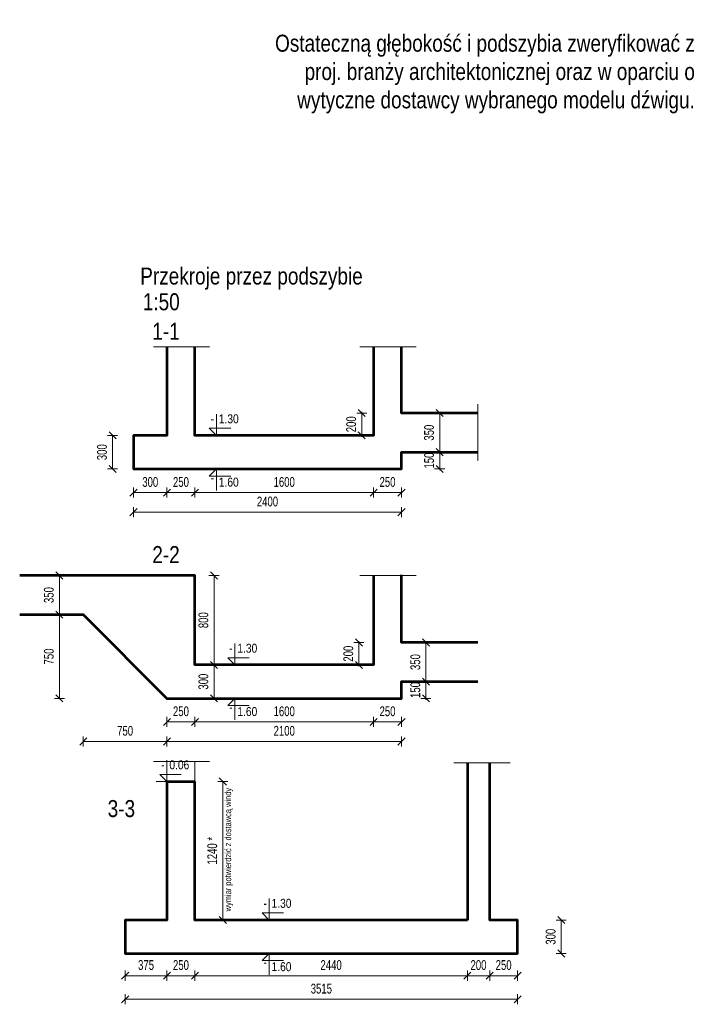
# Model space of a CAD drawing. Header units: millimetres. Extents: x -1893473 to 942156, y -568027 to 942944.
# Tile 105 of 256: x -58972 to -52930, y -127187 to -118372. Entities that reach past the tile are written whole.
import ezdxf
from ezdxf.enums import TextEntityAlignment as Align

# ---------------------------------------------------------------- set-up
doc = ezdxf.new("R2010")
doc.units = ezdxf.units.MM
doc.header["$LTSCALE"] = 0.2
doc.linetypes.add('HIDDEN', pattern=[9.525, 6.35, -3.175])
doc.layers.add('AutoCAD_Structural_Detailing_symbole graficzne', color=7, linetype='Continuous')
doc.layers.add('P-Linia1a', color=7, linetype='Continuous', lineweight=53, true_color=0x008ab8)
for name, color, linetype, lineweight in [('P-Opis fundamenty', 193, 'Continuous', 9), ('P-Przerywana', 13, 'HIDDEN', 18), ('P-Wymiar', 142, 'Continuous', 9)]:
    doc.layers.add(name, color=color, linetype=linetype, lineweight=lineweight)
doc.styles.add('_Fd Opis', font='arial.ttf')
doc.styles.add('ROMANS', font='arial.ttf', dxfattribs={"width": 0.7})
doc.styles.add('STYLE1', font='ARIALN.TTF')
doc.dimstyles.new('A50', dxfattribs={"dimscale": 50, "dimtxt": 1.75, "dimasz": 0.05, "dimexe": 0, "dimexo": 0, "dimgap": 1, "dimtad": 1, "dimdec": 0, "dimrnd": 1, "dimdsep": 46, "dimtxsty": 'ROMANS', "dimblk": '[[[[[[[[', "dimcen": 2, "dimdle": 2, "dimse1": 1, "dimse2": 1, "dimclrd": 256, "dimclrt": 1, "dimadec": 0, "dimazin": 0, "dimtfac": 1, "dimtdec": 0, "dimtix": 1, "dimtmove": 2, "dimatfit": 3, "dimldrblk": '[[[[[[[[', "dimfxl": 1, "dimtvp": 0.6, "dimtolj": 1, "dimlwd": -1, "dimarcsym": 0})

# ---------------------------------------------------------------- blocks, each defined once
blk = doc.blocks.new('[[[[[[[[')
at = {"layer": 'P-Wymiar'}
for p, q in [((-12.7, -12.7), (12.7, 12.7)), ((0, 0), (-4.6, 0)), ((0, 18), (0, -18))]:
    blk.add_line(p, q, dxfattribs=at)
blk = doc.blocks.new('*D5478')
at = {"layer": 'DEFPOINTS', "color": 0, "transparency": 16777216}
for p in [(-58027.6, -126731.9), (-54512.6, -126731.9), (-54512.6, -127141.6)]:
    blk.add_point(p, dxfattribs=at)
at = {"layer": 'P-Wymiar', "transparency": 16777216}
blk.add_line((-58025.1, -127141.6), (-54515.1, -127141.6), dxfattribs=at)
at = {"layer": 'P-Wymiar', "transparency": 16777216, "xscale": 2.5, "yscale": 2.5, "zscale": 2.5, "rotation": 180}
blk.add_blockref('[[[[[[[[', (-58027.6, -127141.6), dxfattribs=at)
at = {"layer": 'P-Wymiar', "transparency": 16777216, "xscale": 2.5, "yscale": 2.5, "zscale": 2.5}
blk.add_blockref('[[[[[[[[', (-54512.6, -127141.6), dxfattribs=at)
at = {"layer": 'P-Wymiar', "color": 1, "lineweight": 30, "transparency": 16777216, "insert": (-56270.1, -127046.9), "char_height": 87.5, "attachment_point": 5, "style": 'ROMANS'}
blk.add_mtext('\\A1;3515', dxfattribs=at)
blk = doc.blocks.new('*D5479')
at = {"layer": 'DEFPOINTS', "color": 0, "transparency": 16777216}
for p in [(-58027.6, -126431.9), (-57652.6, -126431.9), (-57652.6, -126930.2)]:
    blk.add_point(p, dxfattribs=at)
at = {"layer": 'P-Wymiar', "transparency": 16777216}
blk.add_line((-58025.1, -126930.2), (-57655.1, -126930.2), dxfattribs=at)
at = {"layer": 'P-Wymiar', "transparency": 16777216, "xscale": 2.5, "yscale": 2.5, "zscale": 2.5, "rotation": 180}
blk.add_blockref('[[[[[[[[', (-58027.6, -126930.2), dxfattribs=at)
at = {"layer": 'P-Wymiar', "transparency": 16777216, "xscale": 2.5, "yscale": 2.5, "zscale": 2.5}
blk.add_blockref('[[[[[[[[', (-57652.6, -126930.2), dxfattribs=at)
at = {"layer": 'P-Wymiar', "color": 1, "lineweight": 30, "transparency": 16777216, "insert": (-57840.1, -126835.5), "char_height": 87.5, "attachment_point": 5, "style": 'ROMANS'}
blk.add_mtext('\\A1;375', dxfattribs=at)
blk = doc.blocks.new('*D5480')
at = {"layer": 'DEFPOINTS', "color": 0, "transparency": 16777216}
for p in [(-57652.6, -126431.9), (-57402.6, -126431.9), (-57402.6, -126930.2)]:
    blk.add_point(p, dxfattribs=at)
at = {"layer": 'P-Wymiar', "transparency": 16777216}
blk.add_line((-57650.1, -126930.2), (-57405.1, -126930.2), dxfattribs=at)
at = {"layer": 'P-Wymiar', "transparency": 16777216, "xscale": 2.5, "yscale": 2.5, "zscale": 2.5, "rotation": 180}
blk.add_blockref('[[[[[[[[', (-57652.6, -126930.2), dxfattribs=at)
at = {"layer": 'P-Wymiar', "transparency": 16777216, "xscale": 2.5, "yscale": 2.5, "zscale": 2.5}
blk.add_blockref('[[[[[[[[', (-57402.6, -126930.2), dxfattribs=at)
at = {"layer": 'P-Wymiar', "color": 1, "lineweight": 30, "transparency": 16777216, "insert": (-57527.6, -126835.6), "char_height": 87.5, "attachment_point": 5, "style": 'ROMANS'}
blk.add_mtext('\\A1;250', dxfattribs=at)
blk = doc.blocks.new('*D5481')
at = {"layer": 'DEFPOINTS', "color": 0, "transparency": 16777216}
for p in [(-57402.6, -126431.9), (-54962.6, -126431.9), (-54962.6, -126930.2)]:
    blk.add_point(p, dxfattribs=at)
at = {"layer": 'P-Wymiar', "transparency": 16777216}
blk.add_line((-57400.1, -126930.2), (-54965.1, -126930.2), dxfattribs=at)
at = {"layer": 'P-Wymiar', "transparency": 16777216, "xscale": 2.5, "yscale": 2.5, "zscale": 2.5, "rotation": 180}
blk.add_blockref('[[[[[[[[', (-57402.6, -126930.2), dxfattribs=at)
at = {"layer": 'P-Wymiar', "transparency": 16777216, "xscale": 2.5, "yscale": 2.5, "zscale": 2.5}
blk.add_blockref('[[[[[[[[', (-54962.6, -126930.2), dxfattribs=at)
at = {"layer": 'P-Wymiar', "color": 1, "lineweight": 30, "transparency": 16777216, "insert": (-56182.6, -126835.6), "char_height": 87.5, "attachment_point": 5, "style": 'ROMANS'}
blk.add_mtext('\\A1;2440', dxfattribs=at)
blk = doc.blocks.new('*D5482')
at = {"layer": 'DEFPOINTS', "color": 0, "transparency": 16777216}
for p in [(-54962.6, -126431.9), (-54762.6, -126431.9), (-54762.6, -126930.2)]:
    blk.add_point(p, dxfattribs=at)
at = {"layer": 'P-Wymiar', "transparency": 16777216}
for p, q in [((-54965.1, -126930.2), (-54967.6, -126930.2)), ((-54962.6, -126930.2), (-54762.6, -126930.2)), ((-54760.1, -126930.2), (-54757.6, -126930.2))]:
    blk.add_line(p, q, dxfattribs=at)
at = {"layer": 'P-Wymiar', "transparency": 16777216, "xscale": 2.5, "yscale": 2.5, "zscale": 2.5}
blk.add_blockref('[[[[[[[[', (-54962.6, -126930.2), dxfattribs=at)
at = {"layer": 'P-Wymiar', "transparency": 16777216, "xscale": 2.5, "yscale": 2.5, "zscale": 2.5, "rotation": 180}
blk.add_blockref('[[[[[[[[', (-54762.6, -126930.2), dxfattribs=at)
at = {"layer": 'P-Wymiar', "color": 1, "lineweight": 30, "transparency": 16777216, "insert": (-54862.6, -126835.6), "char_height": 87.5, "attachment_point": 5, "style": 'ROMANS'}
blk.add_mtext('\\A1;200', dxfattribs=at)
blk = doc.blocks.new('*D5483')
at = {"layer": 'DEFPOINTS', "color": 0, "transparency": 16777216}
for p in [(-54762.6, -126431.9), (-54512.6, -126431.9), (-54512.6, -126930.2)]:
    blk.add_point(p, dxfattribs=at)
at = {"layer": 'P-Wymiar', "transparency": 16777216}
blk.add_line((-54760.1, -126930.2), (-54515.1, -126930.2), dxfattribs=at)
at = {"layer": 'P-Wymiar', "transparency": 16777216, "xscale": 2.5, "yscale": 2.5, "zscale": 2.5, "rotation": 180}
blk.add_blockref('[[[[[[[[', (-54762.6, -126930.2), dxfattribs=at)
at = {"layer": 'P-Wymiar', "transparency": 16777216, "xscale": 2.5, "yscale": 2.5, "zscale": 2.5}
blk.add_blockref('[[[[[[[[', (-54512.6, -126930.2), dxfattribs=at)
at = {"layer": 'P-Wymiar', "color": 1, "lineweight": 30, "transparency": 16777216, "insert": (-54637.6, -126835.6), "char_height": 87.5, "attachment_point": 5, "style": 'ROMANS'}
blk.add_mtext('\\A1;250', dxfattribs=at)
blk = doc.blocks.new('*D5484')
at = {"layer": 'DEFPOINTS', "color": 0, "transparency": 16777216}
for p in [(-54512.6, -126431.9), (-54121.4, -126431.9), (-54512.6, -126731.9)]:
    blk.add_point(p, dxfattribs=at)
at = {"layer": 'P-Wymiar', "transparency": 16777216}
blk.add_line((-54121.4, -126729.4), (-54121.4, -126434.4), dxfattribs=at)
at = {"layer": 'P-Wymiar', "transparency": 16777216, "xscale": 2.5, "yscale": 2.5, "zscale": 2.5}
for p, rotation in [((-54121.4, -126431.9), 90), ((-54121.4, -126731.9), 270)]:
    blk.add_blockref('[[[[[[[[', p, dxfattribs=dict(at, rotation=rotation))
at = {"layer": 'P-Wymiar', "color": 1, "lineweight": 30, "transparency": 16777216, "insert": (-54216.1, -126581.9), "char_height": 87.5, "attachment_point": 5, "rotation": 90, "style": 'ROMANS'}
blk.add_mtext('\\A1;300', dxfattribs=at)
blk = doc.blocks.new('*D5485')
at = {"layer": 'DEFPOINTS', "color": 0, "transparency": 16777216}
for p in [(-57952.6, -122394.2), (-55552.6, -122394.2), (-55552.6, -122780.8)]:
    blk.add_point(p, dxfattribs=at)
at = {"layer": 'P-Wymiar', "transparency": 16777216}
blk.add_line((-57950.1, -122780.8), (-55555.1, -122780.8), dxfattribs=at)
at = {"layer": 'P-Wymiar', "transparency": 16777216, "xscale": 2.5, "yscale": 2.5, "zscale": 2.5, "rotation": 180}
blk.add_blockref('[[[[[[[[', (-57952.6, -122780.8), dxfattribs=at)
at = {"layer": 'P-Wymiar', "transparency": 16777216, "xscale": 2.5, "yscale": 2.5, "zscale": 2.5}
blk.add_blockref('[[[[[[[[', (-55552.6, -122780.8), dxfattribs=at)
at = {"layer": 'P-Wymiar', "color": 1, "lineweight": 30, "transparency": 16777216, "insert": (-56752.6, -122686.1), "char_height": 87.5, "attachment_point": 5, "style": 'ROMANS'}
blk.add_mtext('\\A1;2400', dxfattribs=at)
blk = doc.blocks.new('*D5486')
at = {"layer": 'DEFPOINTS', "color": 0, "transparency": 16777216}
for p in [(-57952.6, -122094.2), (-57652.6, -122094.2), (-57652.6, -122605.8)]:
    blk.add_point(p, dxfattribs=at)
at = {"layer": 'P-Wymiar', "transparency": 16777216}
blk.add_line((-57950.1, -122605.8), (-57655.1, -122605.8), dxfattribs=at)
at = {"layer": 'P-Wymiar', "transparency": 16777216, "xscale": 2.5, "yscale": 2.5, "zscale": 2.5, "rotation": 180}
blk.add_blockref('[[[[[[[[', (-57952.6, -122605.8), dxfattribs=at)
at = {"layer": 'P-Wymiar', "transparency": 16777216, "xscale": 2.5, "yscale": 2.5, "zscale": 2.5}
blk.add_blockref('[[[[[[[[', (-57652.6, -122605.8), dxfattribs=at)
at = {"layer": 'P-Wymiar', "color": 1, "lineweight": 30, "transparency": 16777216, "insert": (-57802.6, -122511.1), "char_height": 87.5, "attachment_point": 5, "style": 'ROMANS'}
blk.add_mtext('\\A1;300', dxfattribs=at)
blk = doc.blocks.new('*D5487')
at = {"layer": 'DEFPOINTS', "color": 0, "transparency": 16777216}
for p in [(-57402.6, -121979.6), (-57652.6, -122094.2), (-57402.6, -122605.8)]:
    blk.add_point(p, dxfattribs=at)
at = {"layer": 'P-Wymiar', "transparency": 16777216}
blk.add_line((-57650.1, -122605.8), (-57405.1, -122605.8), dxfattribs=at)
at = {"layer": 'P-Wymiar', "transparency": 16777216, "xscale": 2.5, "yscale": 2.5, "zscale": 2.5, "rotation": 180}
blk.add_blockref('[[[[[[[[', (-57652.6, -122605.8), dxfattribs=at)
at = {"layer": 'P-Wymiar', "transparency": 16777216, "xscale": 2.5, "yscale": 2.5, "zscale": 2.5}
blk.add_blockref('[[[[[[[[', (-57402.6, -122605.8), dxfattribs=at)
at = {"layer": 'P-Wymiar', "color": 1, "lineweight": 30, "transparency": 16777216, "insert": (-57527.6, -122511.1), "char_height": 87.5, "attachment_point": 5, "style": 'ROMANS'}
blk.add_mtext('\\A1;250', dxfattribs=at)
blk = doc.blocks.new('*D5488')
at = {"layer": 'DEFPOINTS', "color": 0, "transparency": 16777216}
for p in [(-55802.6, -121877.9), (-57402.6, -121979.6), (-55802.6, -122605.8)]:
    blk.add_point(p, dxfattribs=at)
at = {"layer": 'P-Wymiar', "transparency": 16777216}
blk.add_line((-57400.1, -122605.8), (-55805.1, -122605.8), dxfattribs=at)
at = {"layer": 'P-Wymiar', "transparency": 16777216, "xscale": 2.5, "yscale": 2.5, "zscale": 2.5, "rotation": 180}
blk.add_blockref('[[[[[[[[', (-57402.6, -122605.8), dxfattribs=at)
at = {"layer": 'P-Wymiar', "transparency": 16777216, "xscale": 2.5, "yscale": 2.5, "zscale": 2.5}
blk.add_blockref('[[[[[[[[', (-55802.6, -122605.8), dxfattribs=at)
at = {"layer": 'P-Wymiar', "color": 1, "lineweight": 30, "transparency": 16777216, "insert": (-56602.6, -122511.1), "char_height": 87.5, "attachment_point": 5, "style": 'ROMANS'}
blk.add_mtext('\\A1;1600', dxfattribs=at)
blk = doc.blocks.new('*D5489')
at = {"layer": 'DEFPOINTS', "color": 0, "transparency": 16777216}
for p in [(-55552.6, -121597.9), (-55802.6, -121877.9), (-55552.6, -122605.8)]:
    blk.add_point(p, dxfattribs=at)
at = {"layer": 'P-Wymiar', "transparency": 16777216}
blk.add_line((-55800.1, -122605.8), (-55555.1, -122605.8), dxfattribs=at)
at = {"layer": 'P-Wymiar', "transparency": 16777216, "xscale": 2.5, "yscale": 2.5, "zscale": 2.5, "rotation": 180}
blk.add_blockref('[[[[[[[[', (-55802.6, -122605.8), dxfattribs=at)
at = {"layer": 'P-Wymiar', "transparency": 16777216, "xscale": 2.5, "yscale": 2.5, "zscale": 2.5}
blk.add_blockref('[[[[[[[[', (-55552.6, -122605.8), dxfattribs=at)
at = {"layer": 'P-Wymiar', "color": 1, "lineweight": 30, "transparency": 16777216, "insert": (-55677.6, -122511.1), "char_height": 87.5, "attachment_point": 5, "style": 'ROMANS'}
blk.add_mtext('\\A1;250', dxfattribs=at)
blk = doc.blocks.new('*D5490')
at = {"layer": 'DEFPOINTS', "color": 0, "transparency": 16777216}
for p in [(-58139.9, -122094.2), (-57952.6, -122094.2), (-57952.6, -122394.2)]:
    blk.add_point(p, dxfattribs=at)
at = {"layer": 'P-Wymiar', "transparency": 16777216}
blk.add_line((-58139.9, -122391.7), (-58139.9, -122096.7), dxfattribs=at)
at = {"layer": 'P-Wymiar', "transparency": 16777216, "xscale": 2.5, "yscale": 2.5, "zscale": 2.5}
for p, rotation in [((-58139.9, -122094.2), 90), ((-58139.9, -122394.2), 270)]:
    blk.add_blockref('[[[[[[[[', p, dxfattribs=dict(at, rotation=rotation))
at = {"layer": 'P-Wymiar', "color": 1, "lineweight": 30, "transparency": 16777216, "insert": (-58234.6, -122244.2), "char_height": 87.5, "attachment_point": 5, "rotation": 90, "style": 'ROMANS'}
blk.add_mtext('\\A1;300', dxfattribs=at)
blk = doc.blocks.new('*D5491')
at = {"layer": 'DEFPOINTS', "color": 0, "transparency": 16777216}
for p in [(-55552.6, -122244.2), (-55210.4, -122244.2), (-55552.6, -122394.2)]:
    blk.add_point(p, dxfattribs=at)
at = {"layer": 'P-Wymiar', "transparency": 16777216}
for p, q in [((-55210.4, -122241.7), (-55210.4, -122239.2)), ((-55210.4, -122394.2), (-55210.4, -122244.2)), ((-55210.4, -122396.7), (-55210.4, -122399.2))]:
    blk.add_line(p, q, dxfattribs=at)
at = {"layer": 'P-Wymiar', "transparency": 16777216, "xscale": 2.5, "yscale": 2.5, "zscale": 2.5}
for p, rotation in [((-55210.4, -122244.2), 270), ((-55210.4, -122394.2), 90)]:
    blk.add_blockref('[[[[[[[[', p, dxfattribs=dict(at, rotation=rotation))
at = {"layer": 'P-Wymiar', "color": 1, "lineweight": 30, "transparency": 16777216, "insert": (-55305.1, -122319.2), "char_height": 87.5, "attachment_point": 5, "rotation": 90, "style": 'ROMANS'}
blk.add_mtext('\\A1;150', dxfattribs=at)
blk = doc.blocks.new('*D5492')
at = {"layer": 'DEFPOINTS', "color": 0, "transparency": 16777216}
for p in [(-55210.4, -121894.2), (-55210.4, -121894.2), (-55552.6, -122244.2)]:
    blk.add_point(p, dxfattribs=at)
at = {"layer": 'P-Wymiar', "transparency": 16777216}
blk.add_line((-55210.4, -122241.7), (-55210.4, -121896.7), dxfattribs=at)
at = {"layer": 'P-Wymiar', "transparency": 16777216, "xscale": 2.5, "yscale": 2.5, "zscale": 2.5}
for p, rotation in [((-55210.4, -121894.2), 90), ((-55210.4, -122244.2), 270)]:
    blk.add_blockref('[[[[[[[[', p, dxfattribs=dict(at, rotation=rotation))
at = {"layer": 'P-Wymiar', "color": 1, "lineweight": 30, "transparency": 16777216, "insert": (-55305.2, -122069.2), "char_height": 87.5, "attachment_point": 5, "rotation": 90, "style": 'ROMANS'}
blk.add_mtext('\\A1;350', dxfattribs=at)
blk = doc.blocks.new('*D5493')
at = {"layer": 'DEFPOINTS', "color": 0, "transparency": 16777216}
for p in [(-55552.6, -121894.2), (-55908.3, -122094.2), (-55802.6, -122094.2)]:
    blk.add_point(p, dxfattribs=at)
at = {"layer": 'P-Wymiar', "transparency": 16777216}
for p, q in [((-55908.3, -121891.7), (-55908.3, -121889.2)), ((-55908.3, -121894.2), (-55908.3, -122094.2)), ((-55908.3, -122096.7), (-55908.3, -122099.2))]:
    blk.add_line(p, q, dxfattribs=at)
at = {"layer": 'P-Wymiar', "transparency": 16777216, "xscale": 2.5, "yscale": 2.5, "zscale": 2.5}
for p, rotation in [((-55908.3, -121894.2), 270), ((-55908.3, -122094.2), 90)]:
    blk.add_blockref('[[[[[[[[', p, dxfattribs=dict(at, rotation=rotation))
at = {"layer": 'P-Wymiar', "color": 1, "lineweight": 30, "transparency": 16777216, "insert": (-56003, -121994.2), "char_height": 87.5, "attachment_point": 5, "rotation": 90, "style": 'ROMANS'}
blk.add_mtext('\\A1;200', dxfattribs=at)
blk = doc.blocks.new('*D5494')
at = {"layer": 'DEFPOINTS', "color": 0, "lineweight": 30, "transparency": 16777216}
for p in [(-57402.6, -123348.1), (-57402.6, -124148.1), (-57231.5, -124148.1)]:
    blk.add_point(p, dxfattribs=at)
at = {"layer": 'P-Wymiar', "transparency": 16777216}
blk.add_line((-57231.5, -123350.6), (-57231.5, -124145.6), dxfattribs=at)
at = {"layer": 'P-Wymiar', "transparency": 16777216, "xscale": 2.5, "yscale": 2.5, "zscale": 2.5}
for p, rotation in [((-57231.5, -123348.1), 90), ((-57231.5, -124148.1), 270)]:
    blk.add_blockref('[[[[[[[[', p, dxfattribs=dict(at, rotation=rotation))
at = {"layer": 'P-Wymiar', "color": 1, "lineweight": 30, "transparency": 16777216, "insert": (-57326.2, -123748.1), "char_height": 87.5, "attachment_point": 5, "rotation": 90, "style": 'ROMANS'}
blk.add_mtext('\\A1;800', dxfattribs=at)
blk = doc.blocks.new('*D5495')
at = {"layer": 'DEFPOINTS', "color": 0, "lineweight": 30, "transparency": 16777216}
for p in [(-57402.6, -124148.1), (-57231.5, -124448.1), (-57231.5, -124448.1)]:
    blk.add_point(p, dxfattribs=at)
at = {"layer": 'P-Wymiar', "transparency": 16777216}
blk.add_line((-57231.5, -124150.6), (-57231.5, -124445.6), dxfattribs=at)
at = {"layer": 'P-Wymiar', "transparency": 16777216, "xscale": 2.5, "yscale": 2.5, "zscale": 2.5}
for p, rotation in [((-57231.5, -124148.1), 90), ((-57231.5, -124448.1), 270)]:
    blk.add_blockref('[[[[[[[[', p, dxfattribs=dict(at, rotation=rotation))
at = {"layer": 'P-Wymiar', "color": 1, "lineweight": 30, "transparency": 16777216, "insert": (-57326.2, -124298.1), "char_height": 87.5, "attachment_point": 5, "rotation": 90, "style": 'ROMANS'}
blk.add_mtext('\\A1;300', dxfattribs=at)
blk = doc.blocks.new('*D5496')
at = {"layer": 'DEFPOINTS', "color": 0, "lineweight": 30, "transparency": 16777216}
for p in [(-55552.6, -123948.1), (-55933.6, -124148.1), (-55802.6, -124148.1)]:
    blk.add_point(p, dxfattribs=at)
at = {"layer": 'P-Wymiar', "transparency": 16777216}
for p, q in [((-55933.6, -123945.6), (-55933.6, -123943.1)), ((-55933.6, -123948.1), (-55933.6, -124148.1)), ((-55933.6, -124150.6), (-55933.6, -124153.1))]:
    blk.add_line(p, q, dxfattribs=at)
at = {"layer": 'P-Wymiar', "transparency": 16777216, "xscale": 2.5, "yscale": 2.5, "zscale": 2.5}
for p, rotation in [((-55933.6, -123948.1), 270), ((-55933.6, -124148.1), 90)]:
    blk.add_blockref('[[[[[[[[', p, dxfattribs=dict(at, rotation=rotation))
at = {"layer": 'P-Wymiar', "color": 1, "lineweight": 30, "transparency": 16777216, "insert": (-56028.3, -124048.1), "char_height": 87.5, "attachment_point": 5, "rotation": 90, "style": 'ROMANS'}
blk.add_mtext('\\A1;200', dxfattribs=at)
blk = doc.blocks.new('*D5497')
at = {"layer": 'DEFPOINTS', "color": 0, "lineweight": 30, "transparency": 16777216}
for p in [(-55441.5, -123948.1), (-55441.5, -124298.1), (-55333.3, -124298.1)]:
    blk.add_point(p, dxfattribs=at)
at = {"layer": 'P-Wymiar', "transparency": 16777216}
blk.add_line((-55333.3, -123950.6), (-55333.3, -124295.6), dxfattribs=at)
at = {"layer": 'P-Wymiar', "transparency": 16777216, "xscale": 2.5, "yscale": 2.5, "zscale": 2.5}
for p, rotation in [((-55333.3, -123948.1), 90), ((-55333.3, -124298.1), 270)]:
    blk.add_blockref('[[[[[[[[', p, dxfattribs=dict(at, rotation=rotation))
at = {"layer": 'P-Wymiar', "color": 1, "lineweight": 30, "transparency": 16777216, "insert": (-55428, -124123.1), "char_height": 87.5, "attachment_point": 5, "rotation": 90, "style": 'ROMANS'}
blk.add_mtext('\\A1;350', dxfattribs=at)
blk = doc.blocks.new('*D5498')
at = {"layer": 'DEFPOINTS', "color": 0, "lineweight": 30, "transparency": 16777216}
for p in [(-55441.5, -124298.1), (-55552.6, -124448.1), (-55333.3, -124448.1)]:
    blk.add_point(p, dxfattribs=at)
at = {"layer": 'P-Wymiar', "transparency": 16777216}
for p, q in [((-55333.3, -124295.6), (-55333.3, -124293.1)), ((-55333.3, -124298.1), (-55333.3, -124448.1)), ((-55333.3, -124450.6), (-55333.3, -124453.1))]:
    blk.add_line(p, q, dxfattribs=at)
at = {"layer": 'P-Wymiar', "transparency": 16777216, "xscale": 2.5, "yscale": 2.5, "zscale": 2.5}
for p, rotation in [((-55333.3, -124298.1), 270), ((-55333.3, -124448.1), 90)]:
    blk.add_blockref('[[[[[[[[', p, dxfattribs=dict(at, rotation=rotation))
at = {"layer": 'P-Wymiar', "color": 1, "lineweight": 30, "transparency": 16777216, "insert": (-55428, -124373.1), "char_height": 87.5, "attachment_point": 5, "rotation": 90, "style": 'ROMANS'}
blk.add_mtext('\\A1;150', dxfattribs=at)
blk = doc.blocks.new('*D5499')
at = {"layer": 'DEFPOINTS', "color": 0, "lineweight": 30, "transparency": 16777216}
for p in [(-57652.6, -124512.5), (-55552.6, -124512.5), (-57652.6, -124833.6)]:
    blk.add_point(p, dxfattribs=at)
at = {"layer": 'P-Wymiar', "transparency": 16777216}
blk.add_line((-55555.1, -124833.6), (-57650.1, -124833.6), dxfattribs=at)
at = {"layer": 'P-Wymiar', "transparency": 16777216, "xscale": 2.5, "yscale": 2.5, "zscale": 2.5, "rotation": 180}
blk.add_blockref('[[[[[[[[', (-57652.6, -124833.6), dxfattribs=at)
at = {"layer": 'P-Wymiar', "transparency": 16777216, "xscale": 2.5, "yscale": 2.5, "zscale": 2.5}
blk.add_blockref('[[[[[[[[', (-55552.6, -124833.6), dxfattribs=at)
at = {"layer": 'P-Wymiar', "color": 1, "lineweight": 30, "transparency": 16777216, "insert": (-56602.6, -124738.9), "char_height": 87.5, "attachment_point": 5, "style": 'ROMANS'}
blk.add_mtext('\\A1;2100', dxfattribs=at)
blk = doc.blocks.new('*D5500')
at = {"layer": 'DEFPOINTS', "color": 0, "lineweight": 30, "transparency": 16777216}
for p in [(-58402.6, -123762.5), (-57652.6, -124512.5), (-58402.6, -124833.6)]:
    blk.add_point(p, dxfattribs=at)
at = {"layer": 'P-Wymiar', "transparency": 16777216}
blk.add_line((-57655.1, -124833.6), (-58400.1, -124833.6), dxfattribs=at)
at = {"layer": 'P-Wymiar', "transparency": 16777216, "xscale": 2.5, "yscale": 2.5, "zscale": 2.5, "rotation": 180}
blk.add_blockref('[[[[[[[[', (-58402.6, -124833.6), dxfattribs=at)
at = {"layer": 'P-Wymiar', "transparency": 16777216, "xscale": 2.5, "yscale": 2.5, "zscale": 2.5}
blk.add_blockref('[[[[[[[[', (-57652.6, -124833.6), dxfattribs=at)
at = {"layer": 'P-Wymiar', "color": 1, "lineweight": 30, "transparency": 16777216, "insert": (-58027.6, -124738.9), "char_height": 87.5, "attachment_point": 5, "style": 'ROMANS'}
blk.add_mtext('\\A1;750', dxfattribs=at)
blk = doc.blocks.new('*D5501')
at = {"layer": 'DEFPOINTS', "color": 0, "lineweight": 30, "transparency": 16777216}
for p in [(-58616, -123698.1), (-58402.6, -123698.1), (-57652.6, -124448.1)]:
    blk.add_point(p, dxfattribs=at)
at = {"layer": 'P-Wymiar', "transparency": 16777216}
blk.add_line((-58616, -124445.6), (-58616, -123700.6), dxfattribs=at)
at = {"layer": 'P-Wymiar', "transparency": 16777216, "xscale": 2.5, "yscale": 2.5, "zscale": 2.5}
for p, rotation in [((-58616, -123698.1), 90), ((-58616, -124448.1), 270)]:
    blk.add_blockref('[[[[[[[[', p, dxfattribs=dict(at, rotation=rotation))
at = {"layer": 'P-Wymiar', "color": 1, "lineweight": 30, "transparency": 16777216, "insert": (-58710.6, -124073.1), "char_height": 87.5, "attachment_point": 5, "rotation": 90, "style": 'ROMANS'}
blk.add_mtext('\\A1;750', dxfattribs=at)
blk = doc.blocks.new('*D5502')
at = {"layer": 'DEFPOINTS', "color": 0, "lineweight": 30, "transparency": 16777216}
for p in [(-58616, -123348.1), (-58616, -123348.1), (-58402.6, -123698.1)]:
    blk.add_point(p, dxfattribs=at)
at = {"layer": 'P-Wymiar', "transparency": 16777216}
blk.add_line((-58616, -123695.6), (-58616, -123350.6), dxfattribs=at)
at = {"layer": 'P-Wymiar', "transparency": 16777216, "xscale": 2.5, "yscale": 2.5, "zscale": 2.5}
for p, rotation in [((-58616, -123348.1), 90), ((-58616, -123698.1), 270)]:
    blk.add_blockref('[[[[[[[[', p, dxfattribs=dict(at, rotation=rotation))
at = {"layer": 'P-Wymiar', "color": 1, "lineweight": 30, "transparency": 16777216, "insert": (-58710.7, -123523.1), "char_height": 87.5, "attachment_point": 5, "rotation": 90, "style": 'ROMANS'}
blk.add_mtext('\\A1;350', dxfattribs=at)
blk = doc.blocks.new('*D5503')
at = {"layer": 'DEFPOINTS', "color": 0, "lineweight": 30, "transparency": 16777216}
for p in [(-57402.6, -124053.8), (-57652.6, -124512.5), (-57402.6, -124658.6)]:
    blk.add_point(p, dxfattribs=at)
at = {"layer": 'P-Wymiar', "transparency": 16777216}
blk.add_line((-57650.1, -124658.6), (-57405.1, -124658.6), dxfattribs=at)
at = {"layer": 'P-Wymiar', "transparency": 16777216, "xscale": 2.5, "yscale": 2.5, "zscale": 2.5, "rotation": 180}
blk.add_blockref('[[[[[[[[', (-57652.6, -124658.6), dxfattribs=at)
at = {"layer": 'P-Wymiar', "transparency": 16777216, "xscale": 2.5, "yscale": 2.5, "zscale": 2.5}
blk.add_blockref('[[[[[[[[', (-57402.6, -124658.6), dxfattribs=at)
at = {"layer": 'P-Wymiar', "color": 1, "lineweight": 30, "transparency": 16777216, "insert": (-57527.6, -124563.9), "char_height": 87.5, "attachment_point": 5, "style": 'ROMANS'}
blk.add_mtext('\\A1;250', dxfattribs=at)
blk = doc.blocks.new('*D5504')
at = {"layer": 'DEFPOINTS', "color": 0, "lineweight": 30, "transparency": 16777216}
for p in [(-55802.6, -123909), (-57402.6, -124053.8), (-55802.6, -124658.6)]:
    blk.add_point(p, dxfattribs=at)
at = {"layer": 'P-Wymiar', "transparency": 16777216}
blk.add_line((-57400.1, -124658.6), (-55805.1, -124658.6), dxfattribs=at)
at = {"layer": 'P-Wymiar', "transparency": 16777216, "xscale": 2.5, "yscale": 2.5, "zscale": 2.5, "rotation": 180}
blk.add_blockref('[[[[[[[[', (-57402.6, -124658.6), dxfattribs=at)
at = {"layer": 'P-Wymiar', "transparency": 16777216, "xscale": 2.5, "yscale": 2.5, "zscale": 2.5}
blk.add_blockref('[[[[[[[[', (-55802.6, -124658.6), dxfattribs=at)
at = {"layer": 'P-Wymiar', "color": 1, "lineweight": 30, "transparency": 16777216, "insert": (-56602.6, -124563.9), "char_height": 87.5, "attachment_point": 5, "style": 'ROMANS'}
blk.add_mtext('\\A1;1600', dxfattribs=at)
blk = doc.blocks.new('*D5505')
at = {"layer": 'DEFPOINTS', "color": 0, "lineweight": 30, "transparency": 16777216}
for p in [(-55802.6, -123909), (-55552.6, -123848.5), (-55552.6, -124658.6)]:
    blk.add_point(p, dxfattribs=at)
at = {"layer": 'P-Wymiar', "transparency": 16777216}
blk.add_line((-55800.1, -124658.6), (-55555.1, -124658.6), dxfattribs=at)
at = {"layer": 'P-Wymiar', "transparency": 16777216, "xscale": 2.5, "yscale": 2.5, "zscale": 2.5, "rotation": 180}
blk.add_blockref('[[[[[[[[', (-55802.6, -124658.6), dxfattribs=at)
at = {"layer": 'P-Wymiar', "transparency": 16777216, "xscale": 2.5, "yscale": 2.5, "zscale": 2.5}
blk.add_blockref('[[[[[[[[', (-55552.6, -124658.6), dxfattribs=at)
at = {"layer": 'P-Wymiar', "color": 1, "lineweight": 30, "transparency": 16777216, "insert": (-55677.6, -124563.9), "char_height": 87.5, "attachment_point": 5, "style": 'ROMANS'}
blk.add_mtext('\\A1;250', dxfattribs=at)
blk = doc.blocks.new('*D5506')
at = {"layer": 'DEFPOINTS', "color": 0, "transparency": 16777216}
for p in [(-57402.6, -125191.9), (-57152.3, -125191.9), (-57402.6, -126431.9)]:
    blk.add_point(p, dxfattribs=at)
at = {"layer": 'P-Wymiar', "transparency": 16777216}
blk.add_line((-57152.3, -126429.4), (-57152.3, -125194.4), dxfattribs=at)
at = {"layer": 'P-Wymiar', "transparency": 16777216, "xscale": 2.5, "yscale": 2.5, "zscale": 2.5}
for p, rotation in [((-57152.3, -125191.9), 90), ((-57152.3, -126431.9), 270)]:
    blk.add_blockref('[[[[[[[[', p, dxfattribs=dict(at, rotation=rotation))
at = {"layer": 'P-Wymiar', "color": 1, "lineweight": 30, "transparency": 16777216, "insert": (-57247, -125811.9), "char_height": 87.5, "attachment_point": 5, "rotation": 90, "style": 'ROMANS'}
blk.add_mtext('\\A1;1240 *', dxfattribs=at)

msp = doc.modelspace()

# ---------------------------------------------------------------- linework, layer by layer
at = {"layer": 'AutoCAD_Structural_Detailing_symbole graficzne', "color": 1, "lineweight": 0}
for p, q in [((-57209.74636, -122094.2274), (-57209.74636, -121902.2274)), ((-57081.74636, -122030.2274), (-57273.74636, -122030.2274)), ((-57273.74636, -122030.2274), (-57209.74636, -122094.2274)), ((-57113.74636, -122094.2274), (-57305.74636, -122094.2274)), ((-57113.74636, -122394.2274), (-57305.74636, -122394.2274)), ((-57273.74636, -122458.2274), (-57209.74636, -122394.2274)), ((-57209.74636, -122394.2274), (-57209.74636, -122586.2274)), ((-57081.74636, -122458.2274), (-57273.74636, -122458.2274)), ((-57043.75886, -124148.12171), (-57043.75886, -123956.12171)), ((-56915.75886, -124084.12171), (-57107.75886, -124084.12171)), ((-57107.75886, -124084.12171), (-57043.75886, -124148.12171)), ((-56947.75886, -124148.12171), (-57139.75886, -124148.12171)), ((-56947.75886, -124448.12171), (-57139.75886, -124448.12171)), ((-57107.75886, -124512.12171), (-57043.75886, -124448.12171)), ((-57043.75886, -124448.12171), (-57043.75886, -124640.12171)), ((-56915.75886, -124512.12171), (-57107.75886, -124512.12171)), ((-57652.60805, -125191.875), (-57652.60805, -124999.875)), ((-57524.60805, -125127.875), (-57716.60805, -125127.875)), ((-57716.60805, -125127.875), (-57652.60805, -125191.875)), ((-57556.60805, -125191.875), (-57748.60805, -125191.875)), ((-56737.34104, -126431.875), (-56737.34104, -126239.875)), ((-56609.34104, -126367.875), (-56801.34104, -126367.875)), ((-56801.34104, -126367.875), (-56737.34104, -126431.875)), ((-56641.34104, -126431.875), (-56833.34104, -126431.875)), ((-56641.34104, -126731.875), (-56833.34104, -126731.875)), ((-56801.34104, -126795.875), (-56737.34104, -126731.875)), ((-56737.34104, -126731.875), (-56737.34104, -126923.875)), ((-56609.34104, -126795.875), (-56801.34104, -126795.875))]:
    msp.add_line(p, q, dxfattribs=at)
at = {"layer": 'P-Linia1a'}
for points in [[(-57652.60805, -121301.51196), (-57652.60805, -122094.2274), (-57952.61496, -122094.2274), (-57952.61085, -122394.2274), (-55552.55266, -122394.2274), (-55552.55266, -122244.2274), (-54868.34446, -122244.2274)], [(-55802.55266, -121301.51196), (-55802.55266, -122094.2274), (-57402.60805, -122094.2274), (-57402.60805, -121301.51196)], [(-54868.34446, -121894.2274), (-55552.55266, -121894.2274), (-55552.55266, -121301.51196)], [(-55802.55266, -123348.90767), (-55802.55266, -124148.12171), (-57402.60805, -124148.12171), (-57402.60805, -123348.12171), (-58971.95611, -123348.12171)], [(-54868.34446, -123948.12171), (-55552.55266, -123948.12171), (-55552.55266, -123343.3671)], [(-58971.95611, -123698.12171), (-58402.60805, -123698.12171), (-57652.60805, -124448.12171), (-55552.55266, -124448.12171), (-55552.55266, -124298.12171), (-54868.34446, -124298.12171)], [(-57652.60805, -125191.875), (-57652.60805, -126431.875), (-58027.63109, -126431.875), (-58027.63109, -126731.875), (-54512.585, -126731.875), (-54512.585, -126431.875), (-54762.585, -126431.875), (-54762.585, -125024.89683)], [(-54962.585, -125024.89683), (-54962.585, -126431.875)], [(-57652.60805, -125191.875), (-57402.60805, -125191.875)], [(-54962.585, -126431.875), (-57402.60805, -126431.875), (-57402.60805, -125191.875)]]:
    msp.add_lwpolyline(points, dxfattribs=at)
at = {"layer": 'P-Przerywana'}
for points in [[(-57774.65732, -121301.51196), (-57269.6609, -121301.51196)], [(-55924.60194, -121301.51196), (-55419.60551, -121301.51196)], [(-54868.34446, -121815.23171), (-54868.34446, -122320.22813)], [(-55924.60194, -123348.90767), (-55419.60551, -123348.90767)], [(-57774.65732, -125013.0712), (-57269.6609, -125013.0712)], [(-57652.60805, -125191.875), (-57652.60805, -125016.70716)], [(-57402.60805, -125191.875), (-57402.60805, -125016.70716)], [(-55084.63428, -125024.89683), (-54579.63786, -125024.89683)]]:
    msp.add_lwpolyline(points, dxfattribs=at)

# ---------------------------------------------------------------- texts
at = {"layer": 'AutoCAD_Structural_Detailing_symbole graficzne', "color": 2, "style": 'STYLE1'}
for p in [(-57231.0797, -122008.89407), (-57231.0797, -122536.47751), (-57065.0922, -124062.78838), (-57065.0922, -124590.37183), (-57673.94138, -125106.54166), (-56758.67438, -126346.54166), (-56758.67438, -126874.12511)]:
    msp.add_text('-', height=80, dxfattribs=at).set_placement(p, align=Align.BOTTOM_RIGHT)
for s, p in [('1.30', (-57188.41303, -122008.89407)), ('1.60', (-57188.41303, -122575.7821)), ('1.30', (-57022.42553, -124062.78838)), ('1.60', (-57022.42553, -124629.67641)), ('0.06', (-57631.27471, -125106.54166)), ('1.30', (-56716.00771, -126346.54166)), ('1.60', (-56716.00771, -126913.4297))]:
    msp.add_text(s, height=80, dxfattribs=at).set_placement(p, align=Align.BOTTOM_LEFT)
msp.add_text('wymiar potwierdzić z dostawcą windy', height=56, rotation=90, dxfattribs=at).set_placement((-57061.20835, -126354.42619), align=Align.BOTTOM_LEFT)
at = {"layer": 'P-Opis fundamenty', "insert": (-52924.8748, -118859.22028), "char_height": 152.1, "width": 4092.6247898, "attachment_point": 6, "style": '_Fd Opis'}
msp.add_mtext('{\\W0.8;Ostateczną głębokość i podszybia zweryfikować z proj. branży architektonicznej oraz w oparciu o wytyczne dostawcy wybranego modelu dźwigu.}', dxfattribs=at)
at = {"layer": 'P-Opis fundamenty', "char_height": 152.1, "attachment_point": 6, "style": '_Fd Opis'}
for s, insert in [('{\\W0.8;Przekroje przez podszybie}', (-55899.1674, -120689.85396)), ('{\\W0.8;1:50}', (-57538.53805, -120898.77784)), ('{\\W0.8;1-1}', (-57538.53805, -121161.3952)), ('{\\W0.8;2-2}', (-57538.53805, -123160.45217)), ('{\\W0.8;3-3}', (-57938.1679, -125435.45161))]:
    msp.add_mtext(s, dxfattribs=dict(at, insert=insert))

# ---------------------------------------------------------------- dimensions: what is measured, and where the dimension line sits
at = {"layer": 'P-Wymiar', "color": 6, "lineweight": 30}
for base, p1, p2, picture, middle in [((-55552.55266, -122605.8045), (-55802.55266, -121877.86612), (-55552.55266, -121597.86968), '*D5489', (-55677.55266, -122511.12936)), ((-57402.60805, -122605.8045), (-57652.60805, -122094.2274), (-57402.60805, -121979.62182), '*D5487', (-57527.60805, -122511.12936)), ((-57652.60805, -122605.8045), (-57952.61496, -122094.2274), (-57652.60805, -122094.2274), '*D5486', (-57802.6115, -122511.09952)), ((-55802.55266, -124658.59582), (-57402.60805, -124053.80711), (-55802.55266, -123909.04471), '*D5504', (-56602.58035, -124563.92068)), ((-57402.60805, -124658.59582), (-57652.60805, -124512.47672), (-57402.60805, -124053.80711), '*D5503', (-57527.60805, -124563.92068)), ((-57652.60805, -126930.23333), (-58027.63109, -126431.875), (-57652.60805, -126431.875), '*D5479', (-57840.11957, -126835.52835)), ((-57402.60805, -126930.23333), (-57652.60805, -126431.875), (-57402.60805, -126431.875), '*D5480', (-57527.60805, -126835.55819)), ((-54962.585, -126930.23333), (-57402.60805, -126431.875), (-54962.585, -126431.875), '*D5481', (-56182.59653, -126835.55819)), ((-54762.585, -126930.23333), (-54962.585, -126431.875), (-54762.585, -126431.875), '*D5482', (-54862.585, -126835.55819)), ((-54512.585, -126930.23333), (-54762.585, -126431.875), (-54512.585, -126431.875), '*D5483', (-54637.585, -126835.55819)), ((-54512.585, -127141.56958), (-58027.63109, -126731.875), (-54512.585, -126731.875), '*D5478', (-56270.10805, -127046.8646))]:
    dim = msp.add_linear_dim(base=base, p1=p1, p2=p2, dimstyle='A50', dxfattribs=at)
    dim.commit()
    dim.dimension.update_dxf_attribs({"geometry": picture, "text_midpoint": middle})
for base, p1, p2, picture, middle in [((-55802.55266, -122605.8045), (-57402.60805, -121979.62182), (-55802.55266, -121877.86612), '*D5488', (-56602.58035, -122511.12936)), ((-55552.55266, -124658.59582), (-55802.55266, -123909.04471), (-55552.55266, -123848.47473), '*D5505', (-55677.55266, -124563.92068))]:
    dim = msp.add_linear_dim(base=base, p1=p1, p2=p2, dimstyle='A50', override={"dimtmove": 0}, dxfattribs=at)
    dim.commit()
    dim.dimension.update_dxf_attribs({"geometry": picture, "text_midpoint": middle})
for base, p1, p2, picture, middle in [((-55908.34838, -122094.2274), (-55552.55266, -121894.2274), (-55802.55266, -122094.2274), '*D5493', (-56003.02351, -121994.2274)), ((-55210.44719, -121894.2274), (-55552.55266, -122244.2274), (-55210.44719, -121894.2274), '*D5492', (-55305.15217, -122069.2274)), ((-58139.88326, -122094.2274), (-57952.61085, -122394.2274), (-57952.61085, -122094.2274), '*D5490', (-58234.58824, -122244.2274)), ((-55210.44719, -122244.2274), (-55552.55266, -122394.2274), (-55552.55266, -122244.2274), '*D5491', (-55305.12233, -122319.2274)), ((-58615.96112, -123348.12171), (-58402.60805, -123698.12171), (-58615.96112, -123348.12171), '*D5502', (-58710.6661, -123523.12171)), ((-57231.52693, -124148.12171), (-57402.60805, -123348.12171), (-57402.60805, -124148.12171), '*D5494', (-57326.20207, -123748.12171)), ((-58615.96112, -123698.12171), (-57652.60805, -124448.12171), (-58402.60805, -123698.12171), '*D5501', (-58710.63626, -124073.12171)), ((-55933.62074, -124148.12171), (-55552.55266, -123948.12171), (-55802.55266, -124148.12171), '*D5496', (-56028.29588, -124048.12171)), ((-55333.34186, -124298.12171), (-55441.4998, -123948.12171), (-55441.4998, -124298.12171), '*D5497', (-55428.04684, -124123.12171)), ((-57231.52693, -124448.12171), (-57402.60805, -124148.12171), (-57231.52693, -124448.12171), '*D5495', (-57326.23191, -124298.12171)), ((-55333.34186, -124448.12171), (-55441.4998, -124298.12171), (-55552.55266, -124448.12171), '*D5498', (-55428.017, -124373.12171)), ((-54121.36937, -126431.875), (-54512.585, -126731.875), (-54512.585, -126431.875), '*D5484', (-54216.07435, -126581.875))]:
    dim = msp.add_linear_dim(base=base, p1=p1, p2=p2, angle=90, dimstyle='A50', dxfattribs=at)
    dim.commit()
    dim.dimension.update_dxf_attribs({"geometry": picture, "text_midpoint": middle})
for base, p1, p2, picture, middle in [((-55552.55266, -122780.8045), (-57952.61085, -122394.2274), (-55552.55266, -122394.2274), '*D5485', (-56752.58175, -122780.8045)), ((-58402.60805, -124833.59582), (-57652.60805, -124512.47672), (-58402.60805, -123762.47672), '*D5500', (-58027.60805, -124833.59582)), ((-57652.60805, -124833.59582), (-55552.55266, -124512.47672), (-57652.60805, -124512.47672), '*D5499', (-56602.58035, -124833.59582))]:
    dim = msp.add_linear_dim(base=base, p1=p1, p2=p2, dimstyle='A50', override={"dimtmove": 0}, dxfattribs=at)
    dim.commit()
    dim.dimension.update_dxf_attribs({"geometry": picture, "text_midpoint": middle, "dimtype": 160})
dim = msp.add_linear_dim(base=(-57152.30193, -125191.875), p1=(-57402.60805, -126431.875), p2=(-57402.60805, -125191.875), angle=90, text='<> *', dimstyle='A50', dxfattribs=at)
dim.commit()
dim.dimension.update_dxf_attribs({"geometry": '*D5506', "text_midpoint": (-57246.97707, -125811.875)})

doc.saveas('drawing.dxf')
